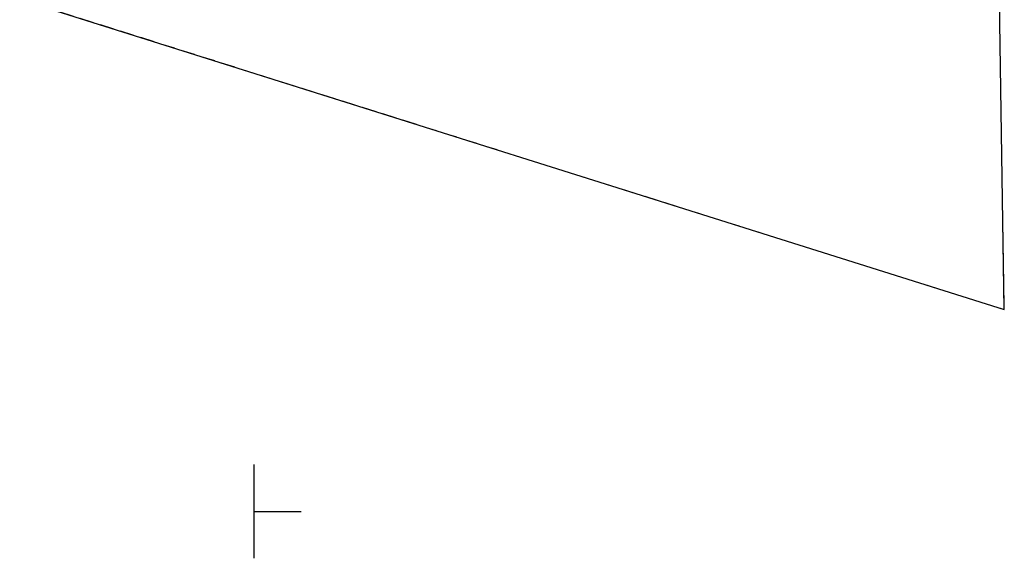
# Model space of a CAD drawing. Header units: metres. Extents: x 5548743 to 5556416, y 5707500 to 5714000.
# Tile 19 of 203: x 5551175 to 5551280, y 5711395 to 5711452. Entities that reach past the tile are written whole.
import ezdxf

# ---------------------------------------------------------------- set-up
doc = ezdxf.new("R2010")
doc.units = ezdxf.units.M
doc.header["$MEASUREMENT"] = 0
doc.linetypes.add('1.5_0.75', pattern=[2.25, 1.5, -0.75])
doc.linetypes.add('219-1000', pattern=[0])
doc.layers.get('0').update_dxf_attribs({"color": 2, "linetype": 'CONTINUOUS', "lineweight": 5})
for name, color, linetype in [('217-kontur klasyfikacyjny', 7, 'CONTINUOUS'), ('218-kontur użytku gruntowego', 7, 'CONTINUOUS'), ('219-działka ewidencyjna', 7, 'CONTINUOUS'), ('Wstawianie ramki sekcyjnej z opisem', 7, 'CONTINUOUS')]:
    doc.layers.add(name, color=color, linetype=linetype)

# ---------------------------------------------------------------- blocks, each defined once
blk = doc.blocks.new('RAMKA1000K')
at = {"color": 0}
for p, q in [((0, 395), (0, 405)), ((0, 400), (5, 400))]:
    blk.add_line(p, q, dxfattribs=at)

msp = doc.modelspace()

# ---------------------------------------------------------------- linework, layer by layer
at = {"layer": '217-kontur klasyfikacyjny', "color": 3, "linetype": '1.5_0.75', "lineweight": 18, "flags": 128}
for points in [[(5551279.8, 5711421.48), (5551279.06, 5711468.43)], [(5551175.06, 5711454.52), (5551279.8, 5711421.48)]]:
    msp.add_lwpolyline(points, dxfattribs=at)
at = {"layer": '218-kontur użytku gruntowego', "color": 70, "linetype": '1.5_0.75', "lineweight": 18, "flags": 128}
for points in [[(5551279.8, 5711421.48), (5551279.06, 5711468.43)], [(5551175.06, 5711454.52), (5551279.8, 5711421.48)]]:
    msp.add_lwpolyline(points, dxfattribs=at)
at = {"layer": '219-działka ewidencyjna', "color": 94, "linetype": '219-1000', "lineweight": 30, "flags": 128}
for points in [[(5551279.8, 5711421.48), (5551279.06, 5711468.43)], [(5551175.06, 5711454.52), (5551279.8, 5711421.48)]]:
    msp.add_lwpolyline(points, dxfattribs=at)

# ---------------------------------------------------------------- block references
at = {"layer": 'Wstawianie ramki sekcyjnej z opisem', "color": 8, "linetype": 'Continuous', "lineweight": 5}
msp.add_blockref('RAMKA1000K', (5551200, 5711000), dxfattribs=at)
msp.add_blockref('RAMKA1000K', (5551200, 5711000), dxfattribs=at)
msp.add_blockref('RAMKA1000K', (5551200, 5711000), dxfattribs=at)
msp.add_blockref('RAMKA1000K', (5551200, 5711000), dxfattribs=at)

doc.saveas('drawing.dxf')
